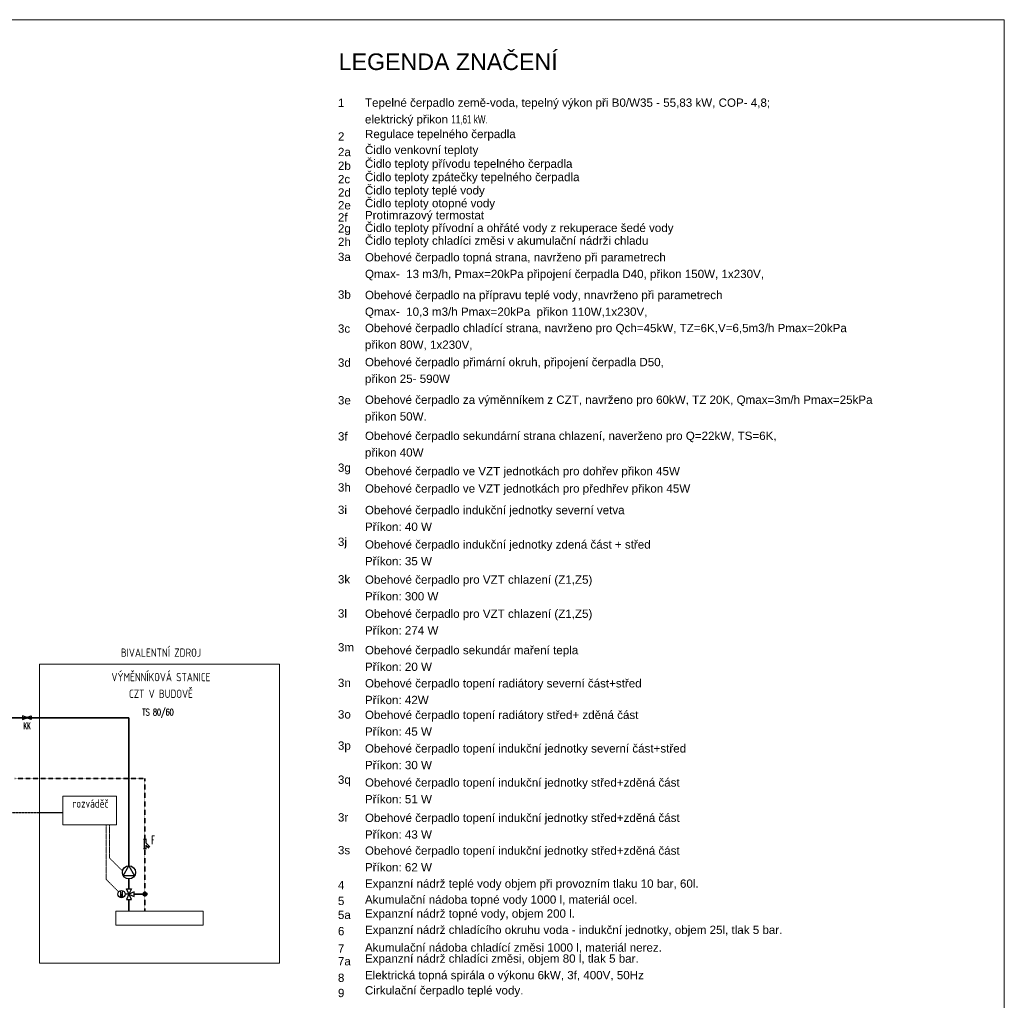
# Model space of a CAD drawing. Header units: millimetres. Extents: x -98431657 to -98227415, y -465497820 to -465456067.
# Tile 53 of 63: x -98394582 to -98387165, y -465490354 to -465482970. Entities that reach past the tile are written whole.
import ezdxf

# ---------------------------------------------------------------- set-up
doc = ezdxf.new("R2010")
doc.units = ezdxf.units.MM
doc.linetypes.add('Carkovana', pattern=[0.21, 0.15, -0.06])
doc.linetypes.add('Teckovana', pattern=[0.06, 0, -0.06])
for name, color, linetype, lineweight in [('kanalizace nová', 4, 'Continuous', 18), ('Pasivní chlazení', 7, 'Continuous', 25), ('Standard', 7, 'Continuous', 25), ('WPF 1 - vrt', 7, 'Continuous', 25), ('WPF 2 - vrt', 7, 'Continuous', 25), ('základ', 7, 'Continuous', 25)]:
    doc.layers.add(name, color=color, linetype=linetype, lineweight=lineweight)
doc.styles.add('ARIAL', font='arial.ttf')
doc.styles.add('ISOCP', font='isocp___.ttf')
doc.styles.add('ROMANS', font='romans__.ttf')
doc.styles.add('TXT', font='txt_____.ttf')

msp = doc.modelspace()

# ---------------------------------------------------------------- hatches: boundary and pattern name
at = {"layer": 'základ', "true_color": 0x000000}
msp.add_hatch(color=18, dxfattribs=at).paths.add_polyline_path([(-98393637.6, -465489538.9), (-98393638.4, -465489538.9), (-98393639.1, -465489538.9), (-98393639.9, -465489539), (-98393640.6, -465489539.1), (-98393641.3, -465489539.2), (-98393642.1, -465489539.4), (-98393642.8, -465489539.6), (-98393643.5, -465489539.8), (-98393644.2, -465489540.1), (-98393644.9, -465489540.4), (-98393645.6, -465489540.8), (-98393646.2, -465489541.1), (-98393646.8, -465489541.6), (-98393647.4, -465489542), (-98393648, -465489542.5), (-98393648.6, -465489543), (-98393649.1, -465489543.5), (-98393649.6, -465489544.1), (-98393650.1, -465489544.7), (-98393650.5, -465489545.3), (-98393651, -465489545.9), (-98393651.3, -465489546.5), (-98393651.7, -465489547.2), (-98393652, -465489547.9), (-98393652.3, -465489548.6), (-98393652.5, -465489549.3), (-98393652.7, -465489550), (-98393652.9, -465489550.8), (-98393653, -465489551.5), (-98393653.1, -465489552.2), (-98393653.2, -465489553), (-98393653.2, -465489553.7), (-98393653.2, -465489554.5), (-98393653.1, -465489555.3), (-98393653, -465489556), (-98393652.9, -465489556.7), (-98393652.7, -465489557.5), (-98393652.5, -465489558.2), (-98393652.3, -465489558.9), (-98393652, -465489559.6), (-98393651.7, -465489560.3), (-98393651.3, -465489561), (-98393651, -465489561.6), (-98393650.5, -465489562.2), (-98393650.1, -465489562.8), (-98393649.6, -465489563.4), (-98393649.1, -465489564), (-98393648.6, -465489564.5), (-98393648, -465489565), (-98393647.4, -465489565.5), (-98393646.8, -465489565.9), (-98393646.2, -465489566.4), (-98393645.6, -465489566.7), (-98393644.9, -465489567.1), (-98393644.2, -465489567.4), (-98393643.5, -465489567.7), (-98393642.8, -465489567.9), (-98393642.1, -465489568.1), (-98393641.3, -465489568.3), (-98393640.6, -465489568.4), (-98393639.9, -465489568.5), (-98393639.1, -465489568.6), (-98393638.4, -465489568.6), (-98393637.6, -465489568.6), (-98393636.8, -465489568.5), (-98393636.1, -465489568.4), (-98393635.4, -465489568.3), (-98393634.6, -465489568.1), (-98393633.9, -465489567.9), (-98393633.2, -465489567.7), (-98393632.5, -465489567.4), (-98393631.8, -465489567.1), (-98393631.1, -465489566.7), (-98393630.5, -465489566.4), (-98393629.9, -465489565.9), (-98393629.3, -465489565.5), (-98393628.7, -465489565), (-98393628.1, -465489564.5), (-98393627.6, -465489564), (-98393627.1, -465489563.4), (-98393626.6, -465489562.8), (-98393626.2, -465489562.2), (-98393625.7, -465489561.6), (-98393625.4, -465489561), (-98393625, -465489560.3), (-98393624.7, -465489559.6), (-98393624.4, -465489558.9), (-98393624.2, -465489558.2), (-98393624, -465489557.5), (-98393623.8, -465489556.7), (-98393623.7, -465489556), (-98393623.6, -465489555.3), (-98393623.5, -465489554.5), (-98393623.5, -465489553.7), (-98393623.5, -465489553), (-98393623.6, -465489552.2), (-98393623.7, -465489551.5), (-98393623.8, -465489550.8), (-98393624, -465489550), (-98393624.2, -465489549.3), (-98393624.4, -465489548.6), (-98393624.7, -465489547.9), (-98393625, -465489547.2), (-98393625.4, -465489546.5), (-98393625.7, -465489545.9), (-98393626.2, -465489545.3), (-98393626.6, -465489544.7), (-98393627.1, -465489544.1), (-98393627.6, -465489543.5), (-98393628.1, -465489543), (-98393628.7, -465489542.5), (-98393629.3, -465489542), (-98393629.9, -465489541.6), (-98393630.5, -465489541.1), (-98393631.1, -465489540.8), (-98393631.8, -465489540.4), (-98393632.5, -465489540.1), (-98393633.2, -465489539.8), (-98393633.9, -465489539.6), (-98393634.6, -465489539.4), (-98393635.4, -465489539.2), (-98393636.1, -465489539.1), (-98393636.8, -465489539)])

# ---------------------------------------------------------------- linework, layer by layer
at = {"layer": 'WPF 1 - vrt', "color": 1, "lineweight": 35}
msp.add_line((-98395145.8, -465488225.4), (-98394579.5, -465488225.4), dxfattribs=at)
at = {"layer": 'WPF 2 - vrt'}
for points in [[(-98394533.8, -465488222.8), (-98394560.9, -465488210.6), (-98394560.9, -465488240.3), (-98394533.8, -465488228.1)], [(-98394521.9, -465488222.8), (-98394494.8, -465488210.6), (-98394494.8, -465488240.3), (-98394521.9, -465488228.1)]]:
    msp.add_lwpolyline(points, dxfattribs=at)
msp.add_circle((-98394527.8, -465488225.4), 6.5, dxfattribs=at)
at = {"layer": 'základ', "color": 1, "lineweight": 35}
for p, q in [((-98393758.7, -465488225.4), (-98394579.5, -465488225.4)), ((-98393758.7, -465488225.4), (-98393758.7, -465489340.8)), ((-98393758.7, -465489340.8), (-98393758.7, -465489306.5)), ((-98393758.7, -465489439.8), (-98393758.7, -465489514.1)), ((-98393758.7, -465489593.4), (-98393758.7, -465489682.5))]:
    msp.add_line(p, q, dxfattribs=at)
at = {"layer": 'základ', "color": 5, "linetype": 'Carkovana', "lineweight": 35}
for p, q in [((-98394618.1, -465488684.1), (-98393638.4, -465488684.1)), ((-98393638.4, -465488684.1), (-98393638.4, -465489140.2)), ((-98393638.4, -465489209.8), (-98393638.4, -465489682.5))]:
    msp.add_line(p, q, dxfattribs=at)
at = {"layer": 'základ', "linetype": 'Teckovana'}
msp.add_line((-98394257.9, -465488940.8), (-98396417.8, -465488940.8), dxfattribs=at)
at = {"layer": 'základ', "color": 5, "linetype": 'Teckovana', "lineweight": 13}
for p, q in [((-98393929.2, -465489445.1), (-98393929.2, -465489032.6)), ((-98393905.7, -465489282.1), (-98393905.7, -465489032.6)), ((-98393807.2, -465489380.5), (-98393905.7, -465489282.1)), ((-98393836.7, -465489537.5), (-98393929.2, -465489445.1))]:
    msp.add_line(p, q, dxfattribs=at)
at = {"layer": 'základ'}
for p, q in [((-98393648.6, -465489140.2), (-98393626.6, -465489140.2)), ((-98393643.9, -465489140.2), (-98393643.9, -465489209.1)), ((-98393631.3, -465489140.2), (-98393631.3, -465489167)), ((-98393648.6, -465489209.8), (-98393626.6, -465489209.8)), ((-98393631.3, -465489167), (-98393603.3, -465489195.1)), ((-98393631.3, -465489185), (-98393631.3, -465489209.1)), ((-98393631.3, -465489185), (-98393612.2, -465489204)), ((-98393615.2, -465489207), (-98393600.3, -465489192.1)), ((-98393758.7, -465489553.7), (-98393788, -465489553.7)), ((-98393758.7, -465489553.7), (-98393788, -465489553.7))]:
    msp.add_line(p, q, dxfattribs=at)
at = {"layer": 'základ', "color": 171, "lineweight": 35, "true_color": 0x7070ff}
msp.add_line((-98393719.1, -465489553.7), (-98393638.4, -465489553.7), dxfattribs=at)
at = {"layer": 'základ', "linetype": 'Continuous', "lineweight": 13}
msp.add_lwpolyline([(-98408189.5, -465482969.7), (-98387164.5, -465482969.7), (-98387164.5, -465497819.7), (-98408189.5, -465497819.7), (-98408189.5, -465482969.7)], close=True, dxfattribs=at)
at = {"layer": 'základ', "color": 0, "linetype": 'Continuous', "lineweight": 13}
for points in [[(-98394431.6, -465487823.2), (-98392624.8, -465487823.2), (-98392624.8, -465490074.9), (-98394431.6, -465490074.9), (-98394431.6, -465487823.2)], [(-98393858.7, -465489682.5), (-98393198.9, -465489682.5), (-98393198.9, -465489788.5), (-98393858.7, -465489788.5), (-98393858.7, -465489682.5)]]:
    msp.add_lwpolyline(points, close=True, dxfattribs=at)
at = {"layer": 'základ', "color": 5, "linetype": 'Continuous', "lineweight": 13}
msp.add_lwpolyline([(-98394257.9, -465488816.1), (-98393852.7, -465488816.1), (-98393852.7, -465489032.6), (-98394257.9, -465489032.6), (-98394257.9, -465488816.1)], close=True, dxfattribs=at)
at = {"layer": 'základ'}
for points in [[(-98393758.7, -465489340.8), (-98393715.8, -465489415.1), (-98393801.6, -465489415.1), (-98393758.7, -465489340.8)], [(-98393740.8, -465489514.1), (-98393758.7, -465489553.7), (-98393719.1, -465489571.6), (-98393719.1, -465489535.9), (-98393758.7, -465489553.7), (-98393776.5, -465489593.4), (-98393740.8, -465489593.4), (-98393776.5, -465489514.1), (-98393740.8, -465489514.1)]]:
    msp.add_lwpolyline(points, close=True, dxfattribs=at)
for centre, radius in [((-98393758.7, -465489390.3), 49.5), ((-98393815, -465489553.7), 27.1), ((-98393638.4, -465489553.7), 14.9)]:
    msp.add_circle(centre, radius, dxfattribs=at)

# ---------------------------------------------------------------- texts
at = {"color": 0, "linetype": 'Continuous', "lineweight": 35, "char_height": 62.5, "attachment_point": 7, "style": 'ARIAL'}
for s, insert, width in [('{\\fArial|i0|b0;\\H62.500000;\\W1.000000;\\C7;1}\\P', (-98392184.5, -465483627.3), 77.16), ('{\\fArial|i0|b0;\\H62.500000;\\W1.000000;\\C7;2}\\P', (-98392184.5, -465483880.1), 79.905), ('{\\fArial|i0|b0;\\H62.500000;\\W1.000000;\\C7;2a}\\P', (-98392184.5, -465483998.1), 129.16), ('{\\fArial|i0|b0;\\H62.500000;\\W1.000000;\\C7;2b}\\P', (-98392184.5, -465484101.8), 129.16), ('{\\fArial|i0|b0;\\H62.500000;\\W1.000000;\\C7;2c}\\P', (-98392184.5, -465484202.3), 123.839), ('{\\fArial|i0|b0;\\H62.500000;\\W1.000000;\\C7;2d}\\P', (-98392184.5, -465484302.6), 129.16), ('{\\fArial|i0|b0;\\H62.500000;\\W1.000000;\\C7;2e}\\P', (-98392184.5, -465484399.1), 129.16), ('{\\fArial|i0|b0;\\H62.500000;\\W1.000000;\\C7;2f}\\P', (-98392184.5, -465484489.3), 103.84), ('{\\fArial|i0|b0;\\H62.500000;\\W1.000000;\\C7;2g}\\P', (-98392184.5, -465484591.3), 129.16), ('{\\fArial|i0|b0;\\H62.500000;\\W1.000000;\\C7;2h}\\P', (-98392184.5, -465484673.6), 129.16), ('{\\fArial|i0|b0;\\H62.500000;\\W1.000000;\\C7;3a}\\P', (-98392184.5, -465484787.6), 129.16), ('{\\fArial|i0|b0;\\H62.500000;\\W1.000000;\\C7;3b}\\P', (-98392184.5, -465485071.8), 129.16), ('{\\fArial|i0|b0;\\H62.500000;\\W1.000000;\\C7;3c}\\P', (-98392184.5, -465485327.6), 123.839), ('{\\fArial|i0|b0;\\H62.500000;\\W1.000000;\\C7;3d}\\P', (-98392184.5, -465485584.1), 129.16), ('{\\fArial|i0|b0;\\H62.500000;\\W1.000000;\\C7;3e}\\P', (-98392184.5, -465485867.6), 129.16), ('{\\fArial|i0|b0;\\H62.500000;\\W1.000000;\\C7;3f}\\P', (-98392184.5, -465486139.2), 103.84), ('{\\fArial|i0|b0;\\H62.500000;\\W1.000000;\\C7;3g}\\P', (-98392184.5, -465486392.9), 129.16), ('{\\fArial|i0|b0;\\H62.500000;\\W1.000000;\\C7;3h}\\P', (-98392184.5, -465486523.7), 129.16), ('{\\fArial|i0|b0;\\H62.500000;\\W1.000000;\\C7;3i}\\P', (-98392184.5, -465486692.2), 99.972), ('{\\fArial|i0|b0;\\H62.500000;\\W1.000000;\\C7;3j}\\P', (-98392184.5, -465486951.2), 99.972), ('{\\fArial|i0|b0;\\H62.500000;\\W1.000000;\\C7;3k}\\P', (-98392184.5, -465487215.9), 123.839), ('{\\fArial|i0|b0;\\H62.500000;\\W1.000000;\\C7;3l}\\P', (-98392184.5, -465487472.7), 99.972), ('{\\fArial|i0|b0;\\H62.500000;\\W1.000000;\\C7;3m}\\P', (-98392184.5, -465487727.7), 153.061), ('{\\fArial|i0|b0;\\H62.500000;\\W1.000000;\\C7;3n}\\P', (-98392184.5, -465487995.4), 129.16), ('{\\fArial|i0|b0;\\H62.500000;\\W1.000000;\\C7;3o}\\P', (-98392184.5, -465488232.9), 129.16), ('{\\fArial|i0|b0;\\H62.500000;\\W1.000000;\\C7;3p}\\P', (-98392184.5, -465488485.6), 129.16), ('{\\fArial|i0|b0;\\H62.500000;\\W1.000000;\\C7;3q}\\P', (-98392184.5, -465488742.3), 129.16), ('{\\fArial|i0|b0;\\H62.500000;\\W1.000000;\\C7;3r}\\P', (-98392184.5, -465489008.1), 109.226), ('{\\fArial|i0|b0;\\H62.500000;\\W1.000000;\\C7;3s}\\P', (-98392184.5, -465489255.1), 123.839), ('{\\fArial|i0|b0;\\H62.500000;\\W1.000000;\\C7;4}\\P', (-98392184.5, -465489517.1), 79.905), ('{\\fArial|i0|b0;\\H62.500000;\\W1.000000;\\C7;5}\\P', (-98392184.5, -465489637.3), 79.905), ('{\\fArial|i0|b0;\\H62.500000;\\W1.000000;\\C7;5a}\\P', (-98392184.5, -465489742.3), 129.16), ('{\\fArial|i0|b0;\\H62.500000;\\W1.000000;\\C7;6}\\P', (-98392184.5, -465489864.8), 79.905), ('{\\fArial|i0|b0;\\H62.500000;\\W1.000000;\\C7;7}\\P', (-98392184.5, -465489995.1), 79.905), ('{\\fArial|i0|b0;\\H62.500000;\\W1.000000;\\C7;7a}\\P', (-98392184.5, -465490091.3), 129.16), ('{\\fArial|i0|b0;\\H62.500000;\\W1.000000;\\C7;8}\\P', (-98392184.5, -465490216.1), 79.905)]:
    msp.add_mtext(s, dxfattribs=dict(at, insert=insert, width=width))
at = {"color": 0, "linetype": 'Continuous', "lineweight": 13, "char_height": 62.5}
for s, insert, width, attachment_point, style in [('\\W0.91;BIVALENTNÍ\\~ZDROJ', (-98393517.8, -465487735.8), 753.407, 5, 'ISOCP'), ('\\W0.89;rozváděč', (-98394049.2, -465488871.8), 377.703, 5, 'ISOCP'), ('{\\fArial|i0|b0;\\H62.500000;\\W1.000000;\\C7;9}\\P', (-98392184.5, -465490330.5), 79.905, 7, 'ARIAL')]:
    msp.add_mtext(s, dxfattribs=dict(at, insert=insert, width=width, attachment_point=attachment_point, style=style))
at = {"color": 0, "linetype": 'Continuous', "lineweight": 13, "insert": (-98393517.8, -465487888.8), "char_height": 62.5, "width": 930.254, "attachment_point": 2, "line_spacing_factor": 1.204819, "style": 'ISOCP'}
msp.add_mtext('\\W0.90;VÝMĚNNÍKOVÁ\\~STANICE\\PCZT\\~V\\~BUDOVĚ', dxfattribs=at)
at = {"color": 5, "linetype": 'Continuous', "lineweight": 35, "insert": (-98393577.5, -465489147.2), "char_height": 62.5, "width": 41.793, "attachment_point": 5, "style": 'ROMANS'}
msp.add_mtext('\\W0.40;F', dxfattribs=at)
at = {"layer": 'kanalizace nová', "color": 0, "linetype": 'Continuous', "lineweight": 35, "char_height": 62.5, "attachment_point": 1, "line_spacing_factor": 1.204819, "style": 'ARIAL'}
for s, insert, width in [('{\\fArial|i0|b0;\\H62.500000;\\W1.000000;\\C7;Tepelné čerpadlo země-voda, tepelný výkon při B0/W35 - 55,83 kW, COP- 4,8; }\\P{\\fArial|i0|b0;\\H62.500000;\\W1.000000;\\C7;elektrický přikon \\W0.700000;11,61 kW.  }\\P', (-98391980.9, -465483563), 3117.825), ('{\\fArial|i0|b0;\\H62.500000;\\W1.000000;\\C7;Obehové čerpadlo topná strana, navrženo při parametrech }\\P{\\fArial|i0|b0;\\H62.500000;\\W1.000000;\\C7;Qmax-  13 m3/h, Pmax=20kPa připojení čerpadla D40, přikon 150W, 1x230V,}\\P{\\fArial|i0|b0;\\H62.500000;\\W1.000000;\\C7; }\\P', (-98391980.9, -465484727.2), 3049.114), ('{\\fArial|i0|b0;\\H62.500000;\\W1.000000;\\C7;Obehové čerpadlo na přípravu teplé vody, nnavrženo při parametrech }\\P{\\fArial|i0|b0;\\H62.500000;\\W1.000000;\\C7;Qmax-  10,3 m3/h Pmax=20kPa  přikon 110W,1x230V,}\\P{\\fArial|i0|b0;\\H62.500000;\\W1.000000;\\C7; }\\P', (-98391980.9, -465485011.5), 2831.41), ('{\\fArial|i0|b0;\\H62.500000;\\W1.000000;\\C7;Obehové čerpadlo chladící strana, navrženo pro Qch=45kW, TZ=6K,V=6,5m3/h Pmax=20kPa}\\P{\\fArial|i0|b0;\\H62.500000;\\W1.000000;\\C7;přikon 80W, 1x230V,}\\P}\\P', (-98391980.9, -465485260), 3673.035), ('{\\fArial|i0|b0;\\H62.500000;\\W1.000000;\\C7;Obehové čerpadlo přimární okruh, připojení čerpadla D50, }\\P{\\fArial|i0|b0;\\H62.500000;\\W1.000000;\\C7;přikon 25- 590W }\\P}\\P', (-98391980.9, -465485516.5), 2350.172), ('{\\fArial|i0|b0;\\H62.500000;\\W1.000000;\\C7;Obehové čerpadlo za výměnníkem z CZT, navrženo pro 60kW, TZ 20K, Qmax=3m/h Pmax=25kPa}\\P{\\fArial|i0|b0;\\H62.500000;\\W1.000000;\\C7;přikon 50W.}\\P', (-98391980.9, -465485800), 3865.729), ('{\\fArial|i0|b0;\\H62.500000;\\W1.000000;\\C7;Obehové čerpadlo sekundární strana chlazení, naverženo pro Q=22kW, TS=6K, }\\P{\\fArial|i0|b0;\\H62.500000;\\W1.000000;\\C7;přikon 40W}\\P}\\P', (-98391980.9, -465486071.6), 3167.836), ('{\\fArial|i0|b0;\\H62.500000;\\W1.000000;\\C7;Obehové čerpadlo ve VZT jednotkách pro dohřev přikon 45W }\\P}\\P', (-98391980.9, -465486337.6), 2438.686), ('{\\fArial|i0|b0;\\H62.500000;\\W1.000000;\\C7;Obehové čerpadlo ve VZT jednotkách pro předhřev přikon 45W }\\P}\\P', (-98391980.9, -465486468.3), 2525.147), ('{\\fArial|i0|b0;\\H62.500000;\\W1.000000;\\C7;Obehové čerpadlo indukční jednotky severní vetva }\\P{\\fArial|i0|b0;\\H62.500000;\\W1.000000;\\C7;Příkon: 40 W}\\P}\\P', (-98391980.9, -465486630.8), 2043.896), ('{\\fArial|i0|b0;\\H62.500000;\\W1.000000;\\C7;Obehové čerpadlo indukční jednotky zdená část + střed}\\P{\\fArial|i0|b0;\\H62.500000;\\W1.000000;\\C7;Příkon: 35 W}\\P}\\P', (-98391980.9, -465486889.8), 2218.895), ('{\\fArial|i0|b0;\\H62.500000;\\W1.000000;\\C7;Obehové čerpadlo pro VZT chlazení (Z1,Z5)}\\P{\\fArial|i0|b0;\\H62.500000;\\W1.000000;\\C7;Příkon: 300 W}\\P}\\P', (-98391980.9, -465487154.6), 1750.026), ('{\\fArial|i0|b0;\\H62.500000;\\W1.000000;\\C7;Obehové čerpadlo pro VZT chlazení (Z1,Z5)}\\P{\\fArial|i0|b0;\\H62.500000;\\W1.000000;\\C7;Příkon: 274 W}\\P}\\P', (-98391980.9, -465487411.3), 1750.026), ('{\\fArial|i0|b0;\\H62.500000;\\W1.000000;\\C7;Obehové čerpadlo sekundár maření tepla}\\P{\\fArial|i0|b0;\\H62.500000;\\W1.000000;\\C7;Příkon: 20 W}\\P}\\P', (-98391980.9, -465487685.3), 1646.002), ('{\\fArial|i0|b0;\\H62.500000;\\W1.000000;\\C7;Obehové čerpadlo topení radiátory severní část+střed}\\P{\\fArial|i0|b0;\\H62.500000;\\W1.000000;\\C7;Příkon: 42W}\\P}\\P', (-98391980.9, -465487935.4), 2175.137), ('{\\fArial|i0|b0;\\H62.500000;\\W1.000000;\\C7;Obehové čerpadlo topení radiátory střed+ zděná část}\\P{\\fArial|i0|b0;\\H62.500000;\\W1.000000;\\C7;Příkon: 45 W}\\P}\\P', (-98391980.9, -465488172.9), 2131.392), ('{\\fArial|i0|b0;\\H62.500000;\\W1.000000;\\C7;Obehové čerpadlo topení indukční jednotky severní část+střed}\\P{\\fArial|i0|b0;\\H62.500000;\\W1.000000;\\C7;Příkon: 30 W}\\P}\\P', (-98391980.9, -465488425.6), 2481.392), ('{\\fArial|i0|b0;\\H62.500000;\\W1.000000;\\C7;Obehové čerpadlo topení indukční jednotky střed+zděná část}\\P{\\fArial|i0|b0;\\H62.500000;\\W1.000000;\\C7;Příkon: 51 W}\\P}\\P', (-98391980.9, -465488682.3), 2412.652), ('{\\fArial|i0|b0;\\H62.500000;\\W1.000000;\\C7;Obehové čerpadlo topení indukční jednotky střed+zděná část}\\P{\\fArial|i0|b0;\\H62.500000;\\W1.000000;\\C7;Příkon: 43 W}\\P}\\P', (-98391980.9, -465488948), 2412.652), ('{\\fArial|i0|b0;\\H62.500000;\\W1.000000;\\C7;Obehové čerpadlo topení indukční jednotky střed+zděná část}\\P{\\fArial|i0|b0;\\H62.500000;\\W1.000000;\\C7;Příkon: 62 W}\\P}\\P', (-98391980.9, -465489195), 2412.652)]:
    msp.add_mtext(s, dxfattribs=dict(at, insert=insert, width=width))
at = {"layer": 'kanalizace nová', "color": 0, "linetype": 'Continuous', "lineweight": 35, "char_height": 62.5, "attachment_point": 7, "style": 'ARIAL'}
for s, insert, width in [('{\\fArial|i0|b0;\\H62.500000;\\W1.000000;\\C7;Regulace tepelného čerpadla}\\P', (-98391980.9, -465483880.5), 1175.224), ('{\\fArial|i0|b0;\\H62.500000;\\W1.000000;\\C7;Čidlo venkovní teploty}\\P', (-98391980.9, -465484000.2), 889.73), ('{\\fArial|i0|b0;\\H62.500000;\\W1.000000;\\C7;Čidlo teploty přívodu tepelného čerpadla}\\P', (-98391980.9, -465484104), 1603.316), ('{\\fArial|i0|b0;\\H62.500000;\\W1.000000;\\C7;Čidlo teploty zpátečky tepelného čerpadla}\\P', (-98391980.9, -465484204.5), 1656.431), ('{\\fArial|i0|b0;\\H62.500000;\\W1.000000;\\C7;Čidlo teploty teplé vody}\\P', (-98391980.9, -465484304.7), 938.697), ('{\\fArial|i0|b0;\\H62.500000;\\W1.000000;\\C7;Čidlo teploty otopné vody}\\P', (-98391980.9, -465484401.2), 1016.825), ('{\\fArial|i0|b0;\\H62.500000;\\W1.000000;\\C7;Protimrazový termostat}\\P', (-98391980.9, -465484491.5), 931.326), ('{\\fArial|i0|b0;\\H62.500000;\\W1.000000;\\C7;Čidlo teploty přívodní a ohřáté vody z rekuperace šedé vody}\\P', (-98391980.9, -465484587.2), 2365.77), ('{\\fArial|i0|b0;\\H62.500000;\\W1.000000;\\C7;Čidlo teploty chladíci změsi v akumulační nádrži chladu}\\P', (-98391980.9, -465484683.5), 2177.253), ('{\\fArial|i0|b0;\\H62.500000;\\W1.000000;\\C7;Expanzní nádrž teplé vody objem při provozním tlaku 10 bar, 60l.}\\P', (-98391980.9, -465489525), 2555.289), ('{\\fArial|i0|b0;\\H62.500000;\\W1.000000;\\C7;Akumulační nádoba topné vody 1000 l, materiál ocel.}\\P', (-98391980.9, -465489645.2), 2093.835), ('{\\fArial|i0|b0;\\H62.500000;\\W1.000000;\\C7;Expanzní nádrž topné vody, objem 200 l.}\\P', (-98391980.9, -465489750.5), 1619.926), ('{\\fArial|i0|b0;\\H62.500000;\\W1.000000;\\C7;Expanzní nádrž chladícího okruhu voda - indukční jednotky, objem 25l, tlak 5 bar.}\\P', (-98391980.9, -465489873), 3188.683), ('{\\fArial|i0|b0;\\H62.500000;\\W1.000000;\\C7;Akumulační nádoba chladící změsi 1000 l, materiál nerez.}\\P', (-98391980.9, -465489999.2), 2278.207), ('{\\fArial|i0|b0;\\H62.500000;\\W1.000000;\\C7;Expanzní nádrž chladíci změsi, objem 80 l, tlak 5 bar.}\\P', (-98391980.9, -465490089.2), 2101.165), ('{\\fArial|i0|b0;\\H62.500000;\\W1.000000;\\C7;Cirkulační čerpadlo teplé vody.}\\P', (-98391980.9, -465490328.7), 1231.415), ('{\\fArial|i0|b0;\\H62.500000;\\W1.000000;\\C7;Elektrická topná spirála o výkonu 6kW, 3f, 400V, 50Hz}\\P', (-98391980.9, -465490214), 2139.701)]:
    msp.add_mtext(s, dxfattribs=dict(at, insert=insert, width=width))
at = {"layer": 'Pasivní chlazení', "insert": (-98393539.4, -465488158.8), "char_height": 50, "width": 285.225, "attachment_point": 2, "style": 'ROMANS'}
msp.add_mtext('\\W0.68;TS\\~80/60', dxfattribs=at)
at = {"layer": 'Standard', "color": 0, "linetype": 'Continuous', "lineweight": 13, "insert": (-98392178.7, -465483223.7), "char_height": 125, "width": 1716.82, "attachment_point": 1, "style": 'ARIAL'}
msp.add_mtext('{\\fArial|i0|b0;\\H125.000000;\\W1.000000;\\C7;LEGENDA ZNAČENÍ}\\P', dxfattribs=at)
at = {"layer": 'WPF 2 - vrt', "insert": (-98394552.6, -465488287.7), "char_height": 50, "width": 70.486, "attachment_point": 4, "style": 'ROMANS'}
msp.add_mtext('\\W0.49;KK', dxfattribs=at)
at = {"layer": 'základ', "insert": (-98393815, -465489553.1), "char_height": 50, "width": 33.208, "attachment_point": 5, "style": 'TXT'}
msp.add_mtext('\\W0.37;M', dxfattribs=at)

doc.saveas('drawing.dxf')
